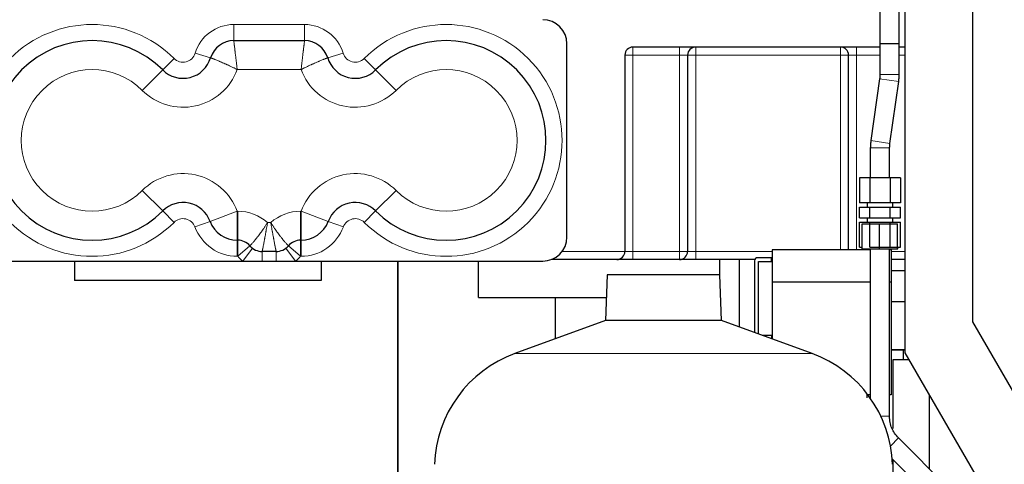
# Model space of a CAD drawing. Header units: inches. Extents: x 0 to 29700, y -16 to 21000.
# Tile 144 of 186: x 13702 to 14313, y 16978 to 17255. Entities that reach past the tile are written whole.
import ezdxf

# ---------------------------------------------------------------- set-up
doc = ezdxf.new("R2010")
doc.units = ezdxf.units.IN
doc.layers.add('254', color=7, linetype='Continuous', true_color=0xffffff)
doc.styles.add('latin_extended', font='simplex.shx')
doc.dimstyles.get("Standard").update_dxf_attribs({"dimtxt": 0.18, "dimasz": 0.18, "dimexe": 0.18, "dimexo": 0.0625, "dimgap": 0.09, "dimtad": 0, "dimtih": 1, "dimtoh": 1, "dimdec": 4, "dimzin": 0, "dimdsep": 46, "dimtxsty": 'Standard', "dimcen": 0.09, "dimadec": 0, "dimazin": 0, "dimtfac": 1, "dimtdec": 4, "dimtofl": 0, "dimtmove": 0, "dimatfit": 3, "dimfxl": 1, "dimtolj": 1, "dimtzin": 0, "dimarcsym": 0})

# ---------------------------------------------------------------- blocks, each defined once
blk = doc.blocks.new('_U3')
at = {"layer": '254', "color": 3, "linetype": 'Continuous', "lineweight": 13, "transparency": 16777216}
for p, q in [((13411.66, 17625.13), (13411.66, 19789.17)), ((16241.66, 15769.76), (16241.66, 19789.17)), ((13586.66, 19739.17), (16066.66, 19739.17))]:
    blk.add_line(p, q, dxfattribs=at)
at = {"layer": '254', "color": 3, "transparency": 16777216}
for points in [[(13586.66, 19768.33), (13586.66, 19710), (13411.66, 19739.17)], [(16066.66, 19710), (16066.66, 19768.33), (16241.66, 19739.17)]]:
    blk.add_solid(points, dxfattribs=at)
at = {"layer": 'Defpoints', "color": 0, "transparency": 16777216}
for p in [(16241.66, 19739.17), (13411.66, 17575.13), (16241.66, 15719.76)]:
    blk.add_point(p, dxfattribs=at)
at = {"layer": '254', "color": 2, "lineweight": 13, "transparency": 16777216, "insert": (14518.33, 20001.67), "char_height": 175, "attachment_point": 1, "style": 'latin_extended'}
blk.add_mtext('\\A1;2830', dxfattribs=at)
blk = doc.blocks.new('_U11')
at = {"layer": '254', "color": 3, "linetype": 'Continuous', "lineweight": 13, "transparency": 16777216}
for p, q in [((14411.66, 18994.63), (12794.36, 18994.63)), ((12844.36, 16839.63), (12844.36, 18819.63)), ((14786.66, 16664.63), (12794.36, 16664.63))]:
    blk.add_line(p, q, dxfattribs=at)
at = {"layer": '254', "color": 3, "transparency": 16777216}
for points in [[(12873.53, 18819.63), (12815.19, 18819.63), (12844.36, 18994.63)], [(12815.19, 16839.63), (12873.53, 16839.63), (12844.36, 16664.63)]]:
    blk.add_solid(points, dxfattribs=at)
at = {"layer": 'Defpoints', "color": 0, "transparency": 16777216}
for p in [(12844.36, 18994.63), (14461.66, 18994.63), (14836.66, 16664.63)]:
    blk.add_point(p, dxfattribs=at)
at = {"layer": '254', "color": 2, "lineweight": 13, "transparency": 16777216, "insert": (12581.86, 17521.3), "char_height": 175, "attachment_point": 1, "rotation": 90, "style": 'latin_extended'}
blk.add_mtext('\\A1;2330', dxfattribs=at)

msp = doc.modelspace()

# ---------------------------------------------------------------- linework, layer by layer
at = {"layer": '254', "color": 2, "linetype": 'Continuous', "lineweight": 25}
for p, q in [((14251.663, 17404.631), (14251.663, 17047.633)), ((14293.663, 17388.633), (14293.663, 17066.893)), ((13834.665, 17241.633), (13878.662, 17241.633)), ((14041.663, 17119.633), (14041.663, 17239.633)), ((14248.163, 17239.633), (14236.163, 17239.633)), ((14236.163, 17237.633), (14082.663, 17237.633)), ((14251.663, 17237.633), (14248.162, 17237.633)), ((14077.663, 17232.633), (14077.663, 17110.633)), ((14116.663, 17232.633), (14116.663, 17110.633)), ((14216.663, 17111.634), (14216.663, 17232.633)), ((14235.973, 17217.978), (14230.474, 17179.489)), ((14242.354, 17177.792), (14247.852, 17216.281)), ((14230.163, 17175.106), (14230.163, 17156.383)), ((14242.163, 17156.383), (14242.163, 17175.106)), ((14229.812, 17156.383), (14223.461, 17156.383)), ((14223.461, 17156.383), (14223.461, 17140.883)), ((14242.514, 17156.383), (14229.812, 17156.383)), ((14229.812, 17156.383), (14229.812, 17140.883)), ((14248.865, 17156.383), (14242.514, 17156.383)), ((14242.514, 17156.383), (14242.514, 17140.883)), ((14248.865, 17156.383), (14248.865, 17140.883)), ((14229.812, 17140.883), (14223.461, 17140.883)), ((14223.461, 17138.133), (14229.812, 17138.133)), ((14223.461, 17131.633), (14223.461, 17138.133)), ((14228.163, 17140.883), (14228.163, 17138.133)), ((14242.514, 17140.883), (14229.812, 17140.883)), ((14229.812, 17138.133), (14242.514, 17138.133)), ((14229.812, 17131.633), (14229.812, 17138.133)), ((14248.865, 17140.883), (14242.514, 17140.883)), ((14242.514, 17138.133), (14248.865, 17138.133)), ((14242.514, 17131.633), (14242.514, 17138.133)), ((14244.163, 17138.133), (14244.163, 17140.883)), ((14248.865, 17131.633), (14248.865, 17138.133)), ((14223.461, 17131.633), (14229.812, 17131.633)), ((14223.461, 17128.883), (14229.812, 17128.883)), ((14223.461, 17113.383), (14223.461, 17128.883)), ((14228.163, 17131.633), (14228.163, 17128.883)), ((14229.812, 17131.633), (14242.514, 17131.633)), ((14229.812, 17128.883), (14242.514, 17128.883)), ((14229.812, 17113.383), (14229.812, 17128.883)), ((14242.514, 17131.633), (14248.865, 17131.633)), ((14242.514, 17128.883), (14248.865, 17128.883)), ((14242.514, 17113.383), (14242.514, 17128.883)), ((14244.163, 17128.883), (14244.163, 17131.633)), ((14248.865, 17113.383), (14248.865, 17128.883)), ((14225.004, 17127.883), (14235.838, 17127.883)), ((14225.004, 17112.383), (14225.004, 17127.883)), ((14235.838, 17127.883), (14246.997, 17127.883)), ((14235.838, 17112.383), (14235.838, 17127.883)), ((14246.997, 17112.383), (14246.997, 17127.883)), ((13837.124, 17117.633), (13836.82, 17117.633)), ((13876.507, 17117.633), (13876.203, 17117.633)), ((13861.004, 17110.633), (13852.323, 17110.633)), ((14169.163, 17111.633), (14169.163, 17091.633)), ((14230.163, 17111.633), (14169.163, 17111.633)), ((14223.461, 17113.383), (14225.004, 17113.383)), ((14225.004, 17112.383), (14235.838, 17112.383)), ((14229.812, 17113.383), (14242.514, 17113.383)), ((14230.163, 17112.383), (14230.163, 17019.52)), ((14235.838, 17112.383), (14246.997, 17112.383)), ((14243.163, 17111.633), (14242.162, 17111.633)), ((14242.163, 17008.238), (14242.163, 17112.383)), ((14242.514, 17113.383), (14248.865, 17113.383)), ((14243.163, 17111.633), (14243.163, 17091.633)), ((14246.997, 17112.383), (14247.322, 17112.383)), ((14247.322, 17112.383), (14247.322, 17113.383)), ((13686.663, 17104.633), (13840.323, 17104.633)), ((13735.663, 17104.633), (13735.663, 17092.633)), ((13840.323, 17104.633), (13852.323, 17104.633)), ((13852.323, 17104.633), (13861.004, 17104.633)), ((13861.004, 17104.633), (13873.004, 17104.633)), ((13873.004, 17104.633), (14026.663, 17104.633)), ((13889.003, 17104.633), (13889.003, 17092.633)), ((13936.663, 16814.075), (13936.663, 17104.635)), ((13936.663, 17104.635), (13936.663, 16814.075)), ((13986.663, 17082.133), (13986.663, 17104.633)), ((14072.663, 17105.633), (14032.049, 17105.633)), ((14082.663, 17105.633), (14072.663, 17105.633)), ((14111.663, 17105.633), (14082.663, 17105.633)), ((14121.663, 17105.633), (14111.663, 17105.633)), ((14158.454, 17105.633), (14121.663, 17105.633)), ((14136.663, 17096.158), (14136.663, 17105.633)), ((14148.814, 17063.637), (14148.814, 17105.904)), ((14158.263, 17104.783), (14158.263, 17060.201)), ((14168.863, 17106.783), (14160.263, 17106.783)), ((14160.613, 17059.346), (14160.613, 17104.333)), ((14160.613, 17104.333), (14168.863, 17104.333)), ((14168.863, 17104.333), (14168.863, 17106.783)), ((14169.162, 17105.633), (14168.863, 17105.633)), ((14251.663, 17105.633), (14243.163, 17105.633)), ((14251.663, 17098.708), (14243.163, 17098.708)), ((13889.003, 17092.633), (13735.663, 17092.633)), ((14066.611, 17096.158), (14065.617, 17067.682)), ((14136.716, 17096.158), (14066.611, 17096.158)), ((14137.71, 17067.682), (14136.716, 17096.158)), ((14169.163, 17091.633), (14169.163, 17056.234)), ((14230.163, 17091.633), (14169.163, 17091.633)), ((14243.163, 17091.633), (14242.162, 17091.633)), ((14243.163, 17091.633), (14243.163, 17021.633)), ((13986.663, 17082.133), (14066.121, 17082.133)), ((14034.514, 17056.358), (14034.514, 17082.13)), ((14243.165, 17079.633), (14251.663, 17079.633)), ((14065.617, 17067.682), (14009.319, 17047.191)), ((14137.71, 17067.682), (14065.617, 17067.682)), ((14194.008, 17047.191), (14137.71, 17067.682)), ((14293.663, 17066.893), (14344.191, 16979.523)), ((14168.913, 17058.483), (14162.983, 17058.483)), ((14168.913, 17056.325), (14168.913, 17058.483)), ((14243.165, 17049.633), (14251.663, 17049.633)), ((14251.664, 17049.633), (14243.165, 17049.633)), ((14250.514, 17049.632), (14250.514, 17043.483)), ((14244.413, 17000.567), (14244.413, 17043.483)), ((14244.413, 17043.483), (14254.064, 17043.483)), ((14251.663, 17047.633), (14299.663, 16964.633)), ((14230.163, 17021.633), (14228.619, 17021.633)), ((14243.163, 17021.633), (14242.162, 17021.633)), ((14266.663, 17021.694), (14266.663, 16975.863)), ((14284.084, 16958.447), (14247.728, 16994.803)), ((14243.777, 16981.784), (14275.599, 16949.962)), ((14244.413, 16965.672), (14244.413, 16981.15))]:
    msp.add_line(p, q, dxfattribs=at)
at = {"layer": '254', "color": 110, "linetype": 'Continuous', "lineweight": 13}
for p, q in [((13834.665, 17251.633), (13878.662, 17251.633)), ((13834.665, 17241.633), (13834.665, 17251.633)), ((13878.662, 17241.633), (13878.662, 17251.633)), ((13820.304, 17230.964), (13810.73, 17233.851)), ((13893.023, 17230.964), (13902.597, 17233.851)), ((14082.663, 17237.633), (14082.663, 17232.633)), ((14111.663, 17237.633), (14111.663, 17232.633)), ((14121.663, 17237.633), (14121.663, 17232.633)), ((14211.663, 17237.633), (14211.663, 17232.633)), ((14221.663, 17237.633), (14221.663, 17232.633)), ((13790.504, 17223.474), (13797.575, 17230.545)), ((13922.823, 17223.474), (13915.752, 17230.545)), ((14077.663, 17232.633), (14082.663, 17232.633)), ((14082.663, 17232.633), (14082.663, 17110.633)), ((14111.663, 17232.633), (14082.663, 17232.633)), ((14111.663, 17110.633), (14111.663, 17232.633)), ((14111.663, 17232.633), (14116.663, 17232.633)), ((14116.663, 17232.633), (14121.663, 17232.633)), ((14121.663, 17232.633), (14121.663, 17110.633)), ((14211.663, 17232.633), (14121.663, 17232.633)), ((14211.663, 17232.633), (14216.663, 17232.633)), ((14211.663, 17111.634), (14211.663, 17232.633)), ((14216.663, 17232.633), (14221.663, 17232.633)), ((14221.663, 17232.633), (14221.663, 17111.634)), ((14236.164, 17232.633), (14221.663, 17232.633)), ((14251.663, 17232.633), (14248.163, 17232.633)), ((13790.504, 17223.474), (13777.776, 17210.746)), ((13876.507, 17223.633), (13836.82, 17223.633)), ((13935.551, 17210.746), (13922.823, 17223.474)), ((14248.163, 17220.663), (14236.163, 17220.663)), ((14247.852, 17216.281), (14235.973, 17217.978)), ((14242.354, 17177.792), (14230.474, 17179.489)), ((14242.163, 17175.106), (14230.163, 17175.106)), ((13790.504, 17135.793), (13777.776, 17148.52)), ((13935.551, 17148.52), (13922.823, 17135.793)), ((13790.504, 17135.793), (13797.575, 17128.721)), ((13819.946, 17129.366), (13836.82, 17135.633)), ((13836.82, 17135.633), (13837.124, 17135.633)), ((13836.82, 17117.633), (13836.82, 17135.633)), ((13837.124, 17117.633), (13837.124, 17135.633)), ((13876.203, 17135.633), (13876.507, 17135.633)), ((13876.203, 17135.633), (13876.203, 17117.633)), ((13876.507, 17135.633), (13876.507, 17117.633)), ((13876.507, 17135.633), (13893.381, 17129.366)), ((13922.823, 17135.793), (13915.752, 17128.721)), ((13819.946, 17129.366), (13810.572, 17125.885)), ((13893.381, 17129.366), (13902.755, 17125.885)), ((13855.644, 17128.633), (13857.683, 17128.633)), ((13836.82, 17107.633), (13836.82, 17117.633)), ((13837.124, 17117.633), (13837.124, 17107.633)), ((13876.203, 17117.633), (13876.203, 17107.633)), ((13876.507, 17117.633), (13876.507, 17107.633)), ((13844.723, 17114.133), (13837.124, 17107.633)), ((13846.323, 17112.633), (13840.323, 17104.633)), ((13852.323, 17110.633), (13852.323, 17104.633)), ((13861.004, 17104.633), (13861.004, 17110.633)), ((13867.004, 17112.633), (13873.004, 17104.633)), ((13868.604, 17114.133), (13876.203, 17107.633)), ((14038.663, 17110.633), (14077.663, 17110.633)), ((14077.663, 17110.633), (14082.663, 17110.633)), ((14082.663, 17110.633), (14111.663, 17110.633)), ((14082.663, 17105.633), (14082.663, 17110.633)), ((14111.663, 17110.633), (14111.663, 17105.633)), ((14111.663, 17110.633), (14116.663, 17110.633)), ((14116.663, 17110.633), (14121.663, 17110.633)), ((14121.663, 17110.633), (14169.162, 17110.633)), ((14121.663, 17105.633), (14121.663, 17110.633)), ((14243.163, 17110.633), (14251.663, 17110.633)), ((13837.124, 17107.633), (13836.82, 17107.633)), ((13876.507, 17107.633), (13876.203, 17107.633)), ((14194.008, 17047.191), (14009.319, 17047.191)), ((14236.732, 17008.238), (14242.163, 17008.238)), ((14242.712, 16989.787), (14247.728, 16994.803))]:
    msp.add_line(p, q, dxfattribs=at)
for centre, radius, start, end in [((13746.663, 17179.633), 72, 45, 315), ((13834.665, 17226.633), 25, 90, 163.218248), ((13878.662, 17226.633), 25, 16.781752, 90), ((13966.663, 17179.633), 72, 225, 135), ((13803.163, 17236.133), 7.903, 225, 343.218248), ((13910.163, 17236.133), 7.903, 196.781752, 315), ((13746.663, 17179.633), 44, 45, 315), ((13803.163, 17236.133), 35.903, 225, 339.625206), ((13910.163, 17236.133), 35.903, 200.374794, 315), ((13966.663, 17179.633), 44, 225, 135), ((13803.163, 17123.133), 35.903, 20.374794, 135), ((13910.163, 17123.133), 35.903, 45, 159.625206), ((13837.124, 17107.633), 28, 48.590378, 90), ((13876.203, 17107.633), 28, 90, 131.409622), ((13803.163, 17123.133), 7.903, 20.374794, 135), ((13910.163, 17123.133), 7.903, 45, 159.625206), ((13836.82, 17135.633), 28, 200.374794, 270), ((13876.507, 17135.633), 28, 270, 339.625206), ((13852.323, 17120.633), 20, 220.541602, 233.130102), ((13861.004, 17120.633), 20, 306.869898, 319.458398)]:
    msp.add_arc(centre, radius, start, end, dxfattribs=at)
at = {"layer": '254', "color": 2, "linetype": 'Continuous', "lineweight": 25}
for centre, radius, start, end in [((14026.663, 17239.633), 15, 0, 90), ((13746.663, 17179.633), 62, 45, 315), ((13834.665, 17226.633), 15, 90, 163.218248), ((13878.662, 17226.633), 15, 16.781752, 90), ((13966.663, 17179.633), 62, 225, 135), ((14082.663, 17232.633), 5, 90, 180), ((14121.663, 17232.633), 5, 90, 180), ((14211.663, 17232.633), 5, 0, 90), ((13803.163, 17236.133), 17.903, 225, 343.218248), ((13910.163, 17236.133), 17.903, 196.781752, 315), ((13803.163, 17123.133), 17.903, 20.374794, 135), ((13910.163, 17123.133), 17.903, 45, 159.625206), ((13836.82, 17135.633), 18, 200.374794, 270), ((13876.507, 17135.633), 18, 270, 339.625206), ((13837.124, 17107.633), 10, 40.541602, 90), ((13876.203, 17107.633), 10, 90, 139.458398), ((14026.663, 17119.633), 15, 270, 0), ((13852.323, 17120.633), 10, 220.541602, 270), ((13861.004, 17120.633), 10, 270, 319.458398), ((14072.663, 17110.633), 5, 270, 0), ((14111.663, 17110.633), 5, 270, 0), ((14160.263, 17104.783), 2, 90, 180), ((14035.313, 16975.774), 76, 110, 178), ((14168.014, 16975.774), 76, 2, 70)]:
    msp.add_arc(centre, radius, start, end, dxfattribs=at)
for points, degree in [([(14236.164, 17378.987), (14236.164, 17239.633)], 1), ([(14248.163, 17239.633), (14248.163, 17378.987)], 1), ([(14236.164, 17239.633), (14236.164, 17220.663)], 1), ([(14248.163, 17220.663), (14248.163, 17239.633)], 1), ([(14236.164, 17220.663), (14235.973, 17217.978)], 1), ([(14247.852, 17216.281), (14248.163, 17220.663)], 1), ([(14230.474, 17179.489), (14230.163, 17175.106)], 1), ([(14242.163, 17175.106), (14242.354, 17177.792)], 1), ([(14228.163, 17019.699), (14228.163, 17020.342), (14228.163, 17020.985), (14228.163, 17021.628)], 3)]:
    msp.add_open_spline(points, degree=degree, dxfattribs=at)
at = {"layer": '254', "color": 110, "linetype": 'Continuous', "lineweight": 13}
for points, knots in [([(13836.82, 17223.633), (13836.819, 17223.642), (13836.818, 17223.651), (13836.817, 17223.665), (13836.816, 17223.67), (13836.815, 17223.679), (13836.812, 17223.702), (13836.805, 17223.762), (13836.79, 17223.892), (13836.777, 17224.003), (13836.752, 17224.224), (13836.735, 17224.372), (13836.683, 17224.815), (13836.649, 17225.109), (13836.547, 17225.986), (13836.479, 17226.564), (13836.345, 17227.706), (13836.278, 17228.272), (13836.147, 17229.389), (13836.081, 17229.941), (13836.008, 17230.555), (13836, 17230.623), (13835.984, 17230.759), (13835.976, 17230.827), (13835.952, 17231.03), (13835.936, 17231.165), (13835.888, 17231.565), (13835.857, 17231.828), (13835.764, 17232.605), (13835.704, 17233.108), (13835.587, 17234.084), (13835.53, 17234.556), (13835.461, 17235.127), (13835.44, 17235.297), (13835.42, 17235.465), (13835.407, 17235.576), (13835.4, 17235.631), (13835.367, 17235.907), (13835.341, 17236.121), (13835.264, 17236.748), (13835.216, 17237.144), (13835.125, 17237.893), (13835.082, 17238.245), (13835.031, 17238.658), (13835.022, 17238.739), (13835.007, 17238.859), (13835.002, 17238.899), (13834.992, 17238.977), (13834.988, 17239.015), (13834.964, 17239.207), (13834.946, 17239.353), (13834.895, 17239.772), (13834.864, 17240.024), (13834.808, 17240.478), (13834.783, 17240.678), (13834.759, 17240.873), (13834.757, 17240.894), (13834.751, 17240.936), (13834.744, 17240.997), (13834.737, 17241.054), (13834.724, 17241.162), (13834.716, 17241.227), (13834.694, 17241.4), (13834.683, 17241.487), (13834.669, 17241.603), (13834.665, 17241.633), (13834.665, 17241.633)], [0, 0, 0, 0, 0.0009773, 0.0009773, 0.001466, 0.001466, 0.0019547, 0.0039093, 0.0078187, 0.0156374, 0.0156374, 0.0312748, 0.0312748, 0.0625496, 0.0625496, 0.1250992, 0.1250992, 0.1876487, 0.1876487, 0.2501983, 0.2501983, 0.258017, 0.258017, 0.2658357, 0.2658357, 0.2814731, 0.2814731, 0.3127479, 0.3127479, 0.3752975, 0.3752975, 0.437847, 0.437847, 0.4534844, 0.4613031, 0.4613031, 0.4691218, 0.4691218, 0.5003966, 0.5003966, 0.5629462, 0.5629462, 0.6254958, 0.6254958, 0.6411332, 0.6411332, 0.6489519, 0.6489519, 0.6567705, 0.6567705, 0.6880453, 0.6880453, 0.7505949, 0.7505949, 0.8131445, 0.8131445, 0.8209632, 0.8209632, 0.8287819, 0.8444193, 0.8444193, 0.8756941, 0.8756941, 0.9382436, 0.9382436, 1, 1, 1, 1]), ([(13876.507, 17223.633), (13876.508, 17223.642), (13876.509, 17223.651), (13876.51, 17223.665), (13876.511, 17223.67), (13876.512, 17223.679), (13876.515, 17223.702), (13876.522, 17223.762), (13876.537, 17223.892), (13876.55, 17224.003), (13876.575, 17224.224), (13876.592, 17224.372), (13876.644, 17224.815), (13876.678, 17225.109), (13876.78, 17225.986), (13876.848, 17226.564), (13876.982, 17227.706), (13877.049, 17228.272), (13877.18, 17229.389), (13877.246, 17229.941), (13877.319, 17230.555), (13877.327, 17230.623), (13877.343, 17230.759), (13877.351, 17230.827), (13877.375, 17231.03), (13877.391, 17231.165), (13877.439, 17231.565), (13877.47, 17231.828), (13877.563, 17232.605), (13877.623, 17233.108), (13877.74, 17234.084), (13877.797, 17234.556), (13877.866, 17235.127), (13877.887, 17235.297), (13877.907, 17235.465), (13877.92, 17235.576), (13877.927, 17235.631), (13877.96, 17235.907), (13877.986, 17236.121), (13878.063, 17236.748), (13878.111, 17237.144), (13878.202, 17237.893), (13878.245, 17238.245), (13878.296, 17238.658), (13878.305, 17238.739), (13878.32, 17238.859), (13878.325, 17238.899), (13878.335, 17238.977), (13878.339, 17239.015), (13878.363, 17239.207), (13878.381, 17239.353), (13878.432, 17239.772), (13878.463, 17240.024), (13878.519, 17240.478), (13878.544, 17240.678), (13878.568, 17240.873), (13878.57, 17240.894), (13878.576, 17240.936), (13878.583, 17240.997), (13878.59, 17241.054), (13878.603, 17241.162), (13878.611, 17241.227), (13878.633, 17241.4), (13878.644, 17241.487), (13878.658, 17241.603), (13878.662, 17241.633), (13878.662, 17241.633)], [0, 0, 0, 0, 0.0009773, 0.0009773, 0.001466, 0.001466, 0.0019547, 0.0039093, 0.0078187, 0.0156374, 0.0156374, 0.0312748, 0.0312748, 0.0625496, 0.0625496, 0.1250992, 0.1250992, 0.1876487, 0.1876487, 0.2501983, 0.2501983, 0.258017, 0.258017, 0.2658357, 0.2658357, 0.2814731, 0.2814731, 0.3127479, 0.3127479, 0.3752975, 0.3752975, 0.437847, 0.437847, 0.4534844, 0.4613031, 0.4613031, 0.4691218, 0.4691218, 0.5003966, 0.5003966, 0.5629462, 0.5629462, 0.6254958, 0.6254958, 0.6411332, 0.6411332, 0.6489519, 0.6489519, 0.6567705, 0.6567705, 0.6880453, 0.6880453, 0.7505949, 0.7505949, 0.8131445, 0.8131445, 0.8209632, 0.8209632, 0.8287819, 0.8444193, 0.8444193, 0.8756941, 0.8756941, 0.9382436, 0.9382436, 1, 1, 1, 1]), ([(13836.82, 17223.633), (13836.812, 17223.637), (13836.804, 17223.642), (13836.792, 17223.648), (13836.787, 17223.65), (13836.779, 17223.654), (13836.758, 17223.665), (13836.705, 17223.692), (13836.589, 17223.751), (13836.489, 17223.801), (13836.29, 17223.902), (13836.157, 17223.969), (13835.759, 17224.169), (13835.495, 17224.302), (13834.706, 17224.694), (13834.184, 17224.95), (13833.15, 17225.451), (13832.637, 17225.696), (13831.622, 17226.176), (13831.118, 17226.411), (13830.558, 17226.67), (13830.495, 17226.698), (13830.371, 17226.755), (13830.309, 17226.784), (13830.123, 17226.869), (13830, 17226.925), (13829.634, 17227.092), (13829.393, 17227.2), (13828.68, 17227.521), (13828.218, 17227.725), (13827.32, 17228.119), (13826.884, 17228.307), (13826.357, 17228.533), (13826.2, 17228.6), (13826.045, 17228.665), (13825.942, 17228.709), (13825.89, 17228.731), (13825.636, 17228.838), (13825.437, 17228.921), (13824.856, 17229.164), (13824.489, 17229.316), (13823.793, 17229.6), (13823.466, 17229.732), (13823.081, 17229.886), (13823.006, 17229.916), (13822.894, 17229.961), (13822.857, 17229.975), (13822.785, 17230.004), (13822.749, 17230.018), (13822.571, 17230.089), (13822.434, 17230.143), (13822.044, 17230.297), (13821.808, 17230.389), (13821.384, 17230.552), (13821.197, 17230.624), (13821.015, 17230.694), (13820.995, 17230.702), (13820.956, 17230.717), (13820.899, 17230.738), (13820.846, 17230.759), (13820.745, 17230.797), (13820.684, 17230.82), (13820.522, 17230.882), (13820.441, 17230.913), (13820.332, 17230.953), (13820.304, 17230.964), (13820.304, 17230.964)], [0, 0, 0, 0, 0.0009773, 0.0009773, 0.001466, 0.001466, 0.0019547, 0.0039094, 0.0078187, 0.0156375, 0.0156375, 0.031275, 0.031275, 0.0625499, 0.0625499, 0.1250999, 0.1250999, 0.1876498, 0.1876498, 0.2501998, 0.2501998, 0.2580185, 0.2580185, 0.2658373, 0.2658373, 0.2814747, 0.2814747, 0.3127497, 0.3127497, 0.3752997, 0.3752997, 0.4378496, 0.4378496, 0.4534871, 0.4613058, 0.4613058, 0.4691246, 0.4691246, 0.5003995, 0.5003995, 0.5629495, 0.5629495, 0.6254994, 0.6254994, 0.6411369, 0.6411369, 0.6489557, 0.6489557, 0.6567744, 0.6567744, 0.6880494, 0.6880494, 0.7505993, 0.7505993, 0.8131493, 0.8131493, 0.820968, 0.820968, 0.8287867, 0.8444242, 0.8444242, 0.8756992, 0.8756992, 0.9382492, 0.9382492, 1, 1, 1, 1]), ([(13876.507, 17223.633), (13876.515, 17223.637), (13876.523, 17223.642), (13876.535, 17223.648), (13876.54, 17223.65), (13876.548, 17223.654), (13876.569, 17223.665), (13876.622, 17223.692), (13876.738, 17223.751), (13876.838, 17223.801), (13877.037, 17223.902), (13877.17, 17223.969), (13877.568, 17224.169), (13877.832, 17224.302), (13878.621, 17224.694), (13879.143, 17224.95), (13880.177, 17225.451), (13880.69, 17225.696), (13881.705, 17226.176), (13882.209, 17226.411), (13882.769, 17226.67), (13882.832, 17226.698), (13882.956, 17226.755), (13883.018, 17226.784), (13883.204, 17226.869), (13883.327, 17226.925), (13883.693, 17227.092), (13883.934, 17227.2), (13884.647, 17227.521), (13885.109, 17227.725), (13886.007, 17228.119), (13886.443, 17228.307), (13886.97, 17228.533), (13887.127, 17228.6), (13887.282, 17228.665), (13887.385, 17228.709), (13887.437, 17228.731), (13887.691, 17228.838), (13887.89, 17228.921), (13888.471, 17229.164), (13888.838, 17229.316), (13889.534, 17229.6), (13889.861, 17229.732), (13890.246, 17229.886), (13890.321, 17229.916), (13890.433, 17229.961), (13890.47, 17229.975), (13890.542, 17230.004), (13890.578, 17230.018), (13890.756, 17230.089), (13890.893, 17230.143), (13891.283, 17230.297), (13891.519, 17230.389), (13891.942, 17230.552), (13892.13, 17230.624), (13892.312, 17230.694), (13892.332, 17230.702), (13892.371, 17230.717), (13892.428, 17230.738), (13892.481, 17230.759), (13892.582, 17230.797), (13892.643, 17230.82), (13892.805, 17230.882), (13892.886, 17230.913), (13892.995, 17230.953), (13893.023, 17230.964), (13893.023, 17230.964)], [0, 0, 0, 0, 0.0009773, 0.0009773, 0.001466, 0.001466, 0.0019547, 0.0039094, 0.0078187, 0.0156375, 0.0156375, 0.031275, 0.031275, 0.0625499, 0.0625499, 0.1250999, 0.1250999, 0.1876498, 0.1876498, 0.2501998, 0.2501998, 0.2580185, 0.2580185, 0.2658373, 0.2658373, 0.2814747, 0.2814747, 0.3127497, 0.3127497, 0.3752997, 0.3752997, 0.4378496, 0.4378496, 0.4534871, 0.4613058, 0.4613058, 0.4691246, 0.4691246, 0.5003995, 0.5003995, 0.5629495, 0.5629495, 0.6254994, 0.6254994, 0.6411369, 0.6411369, 0.6489557, 0.6489557, 0.6567744, 0.6567744, 0.6880494, 0.6880494, 0.7505993, 0.7505993, 0.8131493, 0.8131493, 0.820968, 0.820968, 0.8287867, 0.8444242, 0.8444242, 0.8756992, 0.8756992, 0.9382492, 0.9382492, 1, 1, 1, 1]), ([(13844.723, 17114.133), (13844.726, 17114.135), (13844.746, 17114.157), (13844.825, 17114.24), (13844.885, 17114.303), (13845.045, 17114.473), (13845.144, 17114.578), (13845.277, 17114.722), (13845.293, 17114.739), (13845.324, 17114.772), (13845.339, 17114.789), (13845.387, 17114.841), (13845.487, 17114.949), (13845.596, 17115.069), (13845.828, 17115.322), (13845.998, 17115.512), (13846.372, 17115.931), (13846.575, 17116.162), (13846.847, 17116.477), (13846.903, 17116.541), (13846.988, 17116.64), (13847.016, 17116.673), (13847.074, 17116.74), (13847.218, 17116.909), (13847.367, 17117.085), (13847.733, 17117.52), (13847.988, 17117.828), (13848.518, 17118.48), (13848.794, 17118.823), (13849.222, 17119.367), (13849.367, 17119.553), (13849.551, 17119.792), (13849.588, 17119.84), (13849.662, 17119.936), (13849.774, 17120.081), (13849.886, 17120.228), (13850.261, 17120.721), (13850.565, 17121.129), (13851.183, 17121.97), (13851.495, 17122.403), (13851.97, 17123.072), (13852.129, 17123.298), (13852.369, 17123.643), (13852.489, 17123.816), (13852.61, 17123.992), (13852.691, 17124.109), (13852.731, 17124.168), (13853.095, 17124.699), (13853.417, 17125.177), (13854.058, 17126.144), (13854.377, 17126.634), (13854.854, 17127.377), (13855.012, 17127.626), (13855.25, 17128.002), (13855.368, 17128.191), (13855.507, 17128.412), (13855.576, 17128.523), (13855.608, 17128.574), (13855.62, 17128.594), (13855.625, 17128.602), (13855.627, 17128.606), (13855.635, 17128.618), (13855.639, 17128.625), (13855.644, 17128.633)], [0, 0, 0, 0, 0.0598179, 0.0598179, 0.1224967, 0.1224967, 0.1851755, 0.1851755, 0.1930104, 0.1930104, 0.2008452, 0.2008452, 0.2165149, 0.2478543, 0.2478543, 0.3105332, 0.3105332, 0.373212, 0.373212, 0.3888817, 0.3888817, 0.3967165, 0.3967165, 0.4045514, 0.4358908, 0.4358908, 0.4985696, 0.4985696, 0.5612484, 0.5612484, 0.5925878, 0.5925878, 0.6004226, 0.6004226, 0.6082575, 0.6239272, 0.6239272, 0.686606, 0.686606, 0.7492848, 0.7492848, 0.7806242, 0.7806242, 0.7962939, 0.8041287, 0.8041287, 0.8119636, 0.8119636, 0.8746424, 0.8746424, 0.9373212, 0.9373212, 0.9686606, 0.9686606, 0.9843303, 0.9921651, 0.9960826, 0.9980413, 0.998531, 0.998531, 0.9990206, 0.9990206, 1, 1, 1, 1]), ([(13852.323, 17110.633), (13852.323, 17110.636), (13852.329, 17110.666), (13852.353, 17110.78), (13852.371, 17110.868), (13852.418, 17111.1), (13852.448, 17111.245), (13852.487, 17111.441), (13852.492, 17111.463), (13852.501, 17111.509), (13852.506, 17111.532), (13852.52, 17111.603), (13852.55, 17111.749), (13852.582, 17111.91), (13852.651, 17112.252), (13852.752, 17112.76), (13852.873, 17113.37), (13852.955, 17113.784), (13852.971, 17113.868), (13852.996, 17113.997), (13853.005, 17114.04), (13853.022, 17114.128), (13853.065, 17114.348), (13853.11, 17114.577), (13853.219, 17115.14), (13853.372, 17115.932), (13853.538, 17116.804), (13853.667, 17117.489), (13853.711, 17117.722), (13853.766, 17118.02), (13853.777, 17118.079), (13853.8, 17118.2), (13853.834, 17118.38), (13853.867, 17118.563), (13853.981, 17119.175), (13854.074, 17119.678), (13854.262, 17120.708), (13854.357, 17121.236), (13854.503, 17122.046), (13854.552, 17122.319), (13854.625, 17122.734), (13854.662, 17122.942), (13854.7, 17123.152), (13854.724, 17123.293), (13854.737, 17123.364), (13854.849, 17123.999), (13854.949, 17124.568), (13855.148, 17125.715), (13855.247, 17126.293), (13855.396, 17127.166), (13855.446, 17127.458), (13855.52, 17127.897), (13855.558, 17128.118), (13855.601, 17128.375), (13855.623, 17128.504), (13855.633, 17128.564), (13855.637, 17128.587), (13855.638, 17128.597), (13855.639, 17128.601), (13855.641, 17128.615), (13855.643, 17128.624), (13855.644, 17128.633)], [0, 0, 0, 0, 0.0598421, 0.0598421, 0.1225193, 0.1225193, 0.1851965, 0.1851965, 0.1930311, 0.1930311, 0.2008658, 0.2008658, 0.2165351, 0.2478737, 0.2478737, 0.3105509, 0.3732281, 0.3732281, 0.3888974, 0.3888974, 0.396732, 0.396732, 0.4045667, 0.4359053, 0.4359053, 0.4985824, 0.5612596, 0.5612596, 0.5925982, 0.5925982, 0.6004329, 0.6004329, 0.6082675, 0.6239368, 0.6239368, 0.686614, 0.686614, 0.7492912, 0.7492912, 0.7806298, 0.7806298, 0.7962991, 0.8041338, 0.8041338, 0.8119684, 0.8119684, 0.8746456, 0.8746456, 0.9373228, 0.9373228, 0.9686614, 0.9686614, 0.9843307, 0.9921654, 0.9960827, 0.9980413, 0.998531, 0.998531, 0.9990207, 0.9990207, 1, 1, 1, 1]), ([(13861.004, 17110.633), (13861.004, 17110.636), (13860.998, 17110.666), (13860.974, 17110.78), (13860.956, 17110.868), (13860.909, 17111.1), (13860.879, 17111.245), (13860.84, 17111.441), (13860.835, 17111.463), (13860.826, 17111.509), (13860.821, 17111.532), (13860.807, 17111.603), (13860.777, 17111.749), (13860.745, 17111.91), (13860.676, 17112.252), (13860.575, 17112.76), (13860.454, 17113.37), (13860.372, 17113.784), (13860.356, 17113.868), (13860.331, 17113.997), (13860.322, 17114.04), (13860.305, 17114.128), (13860.262, 17114.348), (13860.217, 17114.577), (13860.108, 17115.14), (13859.955, 17115.932), (13859.789, 17116.804), (13859.66, 17117.489), (13859.616, 17117.722), (13859.561, 17118.02), (13859.55, 17118.079), (13859.527, 17118.2), (13859.493, 17118.38), (13859.46, 17118.563), (13859.346, 17119.175), (13859.253, 17119.678), (13859.065, 17120.708), (13858.97, 17121.236), (13858.824, 17122.046), (13858.775, 17122.319), (13858.702, 17122.734), (13858.665, 17122.942), (13858.627, 17123.152), (13858.603, 17123.293), (13858.59, 17123.364), (13858.478, 17123.999), (13858.378, 17124.568), (13858.179, 17125.715), (13858.08, 17126.293), (13857.931, 17127.166), (13857.881, 17127.458), (13857.807, 17127.897), (13857.769, 17128.118), (13857.726, 17128.375), (13857.704, 17128.504), (13857.694, 17128.564), (13857.69, 17128.587), (13857.689, 17128.597), (13857.688, 17128.601), (13857.686, 17128.615), (13857.684, 17128.624), (13857.683, 17128.633)], [0, 0, 0, 0, 0.0598421, 0.0598421, 0.1225193, 0.1225193, 0.1851965, 0.1851965, 0.1930311, 0.1930311, 0.2008658, 0.2008658, 0.2165351, 0.2478737, 0.2478737, 0.3105509, 0.3732281, 0.3732281, 0.3888974, 0.3888974, 0.396732, 0.396732, 0.4045667, 0.4359053, 0.4359053, 0.4985824, 0.5612596, 0.5612596, 0.5925982, 0.5925982, 0.6004329, 0.6004329, 0.6082675, 0.6239368, 0.6239368, 0.686614, 0.686614, 0.7492912, 0.7492912, 0.7806298, 0.7806298, 0.7962991, 0.8041338, 0.8041338, 0.8119684, 0.8119684, 0.8746456, 0.8746456, 0.9373228, 0.9373228, 0.9686614, 0.9686614, 0.9843307, 0.9921654, 0.9960827, 0.9980413, 0.998531, 0.998531, 0.9990207, 0.9990207, 1, 1, 1, 1]), ([(13868.604, 17114.133), (13868.601, 17114.135), (13868.581, 17114.157), (13868.502, 17114.24), (13868.442, 17114.303), (13868.282, 17114.473), (13868.183, 17114.578), (13868.05, 17114.722), (13868.034, 17114.739), (13868.003, 17114.772), (13867.988, 17114.789), (13867.94, 17114.841), (13867.84, 17114.949), (13867.731, 17115.069), (13867.499, 17115.322), (13867.329, 17115.512), (13866.955, 17115.931), (13866.752, 17116.162), (13866.48, 17116.477), (13866.424, 17116.541), (13866.339, 17116.64), (13866.311, 17116.673), (13866.253, 17116.74), (13866.109, 17116.909), (13865.96, 17117.085), (13865.594, 17117.52), (13865.339, 17117.828), (13864.809, 17118.48), (13864.533, 17118.823), (13864.105, 17119.367), (13863.96, 17119.553), (13863.776, 17119.792), (13863.739, 17119.84), (13863.665, 17119.936), (13863.553, 17120.081), (13863.441, 17120.228), (13863.066, 17120.721), (13862.762, 17121.129), (13862.144, 17121.97), (13861.832, 17122.403), (13861.357, 17123.072), (13861.198, 17123.298), (13860.958, 17123.643), (13860.838, 17123.816), (13860.717, 17123.992), (13860.636, 17124.109), (13860.596, 17124.168), (13860.232, 17124.699), (13859.91, 17125.177), (13859.269, 17126.144), (13858.95, 17126.634), (13858.473, 17127.377), (13858.315, 17127.626), (13858.077, 17128.002), (13857.959, 17128.191), (13857.82, 17128.412), (13857.751, 17128.523), (13857.719, 17128.574), (13857.707, 17128.594), (13857.702, 17128.602), (13857.7, 17128.606), (13857.692, 17128.618), (13857.687, 17128.625), (13857.683, 17128.633)], [0, 0, 0, 0, 0.0598179, 0.0598179, 0.1224967, 0.1224967, 0.1851755, 0.1851755, 0.1930104, 0.1930104, 0.2008452, 0.2008452, 0.2165149, 0.2478543, 0.2478543, 0.3105332, 0.3105332, 0.373212, 0.373212, 0.3888817, 0.3888817, 0.3967165, 0.3967165, 0.4045514, 0.4358908, 0.4358908, 0.4985696, 0.4985696, 0.5612484, 0.5612484, 0.5925878, 0.5925878, 0.6004226, 0.6004226, 0.6082575, 0.6239272, 0.6239272, 0.686606, 0.686606, 0.7492848, 0.7492848, 0.7806242, 0.7806242, 0.7962939, 0.8041287, 0.8041287, 0.8119636, 0.8119636, 0.8746424, 0.8746424, 0.9373212, 0.9373212, 0.9686606, 0.9686606, 0.9843303, 0.9921651, 0.9960826, 0.9980413, 0.998531, 0.998531, 0.9990206, 0.9990206, 1, 1, 1, 1])]:
    msp.add_open_spline(points, degree=3, knots=knots, dxfattribs=at)
at = {"layer": '254', "color": 2, "linetype": 'Continuous', "lineweight": 25}
msp.add_open_spline([(14247.728, 16994.803), (14246.791, 16995.715), (14245.201, 16997.619), (14243.396, 17000.879), (14242.367, 17004.46), (14242.145, 17006.931), (14242.163, 17008.238)], degree=3, knots=[0, 0, 0, 0, 0.2585697, 0.5000035, 0.741433, 1, 1, 1, 1], dxfattribs=at)

# ---------------------------------------------------------------- dimensions: what is measured, and where the dimension line sits
at = {"layer": '254', "color": 2, "linetype": 'Continuous', "lineweight": 13}
dim = msp.add_linear_dim(base=(16241.663, 19739.167), p1=(13411.663, 17575.133), p2=(16241.663, 15719.756), dimstyle='Standard', override={"dimscale": 50, "dimtxt": 3.5, "dimasz": 3.5, "dimexe": 1, "dimexo": 1, "dimgap": 1.75, "dimtad": 1, "dimtih": 1, "dimtoh": 0, "dimdec": 0, "dimlfac": 1, "dimzin": 8, "dimdsep": 46, "dimlunit": 2, "dimtxsty": 'latin_extended', "dimsah": 1, "dimse1": 0, "dimse2": 0, "dimsd1": 0, "dimsd2": 0, "dimclrd": 3, "dimclre": 3, "dimclrt": 2, "dimtol": 0, "dimtm": -0.1, "dimtfac": 0.714286, "dimtdec": 3, "dimtofl": 1, "dimtmove": 0, "dimtzin": 8, "dimlwd": 13, "dimlwe": 13}, dxfattribs=at)
dim.commit()
dim.dimension.update_dxf_attribs({"geometry": '_U3', "text_midpoint": (14826.663, 19739.167), "dimtype": 160})
dim = msp.add_linear_dim(base=(12844.361, 18994.633), p1=(14836.663, 16664.633), p2=(14461.663, 18994.633), angle=90, dimstyle='Standard', override={"dimscale": 50, "dimtxt": 3.5, "dimasz": 3.5, "dimexe": 1, "dimexo": 1, "dimgap": 1.75, "dimtad": 1, "dimtih": 0, "dimtoh": 0, "dimdec": 2, "dimlfac": 1, "dimzin": 8, "dimdsep": 46, "dimlunit": 2, "dimtxsty": 'latin_extended', "dimsah": 1, "dimse1": 0, "dimse2": 0, "dimsd1": 0, "dimsd2": 0, "dimclrd": 3, "dimclre": 3, "dimclrt": 2, "dimtol": 0, "dimtm": -0.1, "dimtfac": 0.714286, "dimtdec": 3, "dimtofl": 1, "dimtmove": 0, "dimtzin": 8, "dimlwd": 13, "dimlwe": 13}, dxfattribs=at)
dim.commit()
dim.dimension.update_dxf_attribs({"geometry": '_U11', "text_midpoint": (12844.361, 17829.633), "dimtype": 160})

doc.saveas('drawing.dxf')
